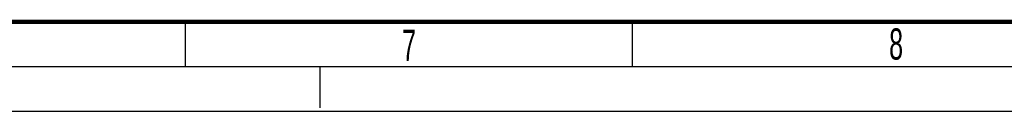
# Model space of a CAD drawing. Header units: millimetres. Extents: x 0 to 841, y 0 to 594.
# Tile 3 of 126: x 307 to 417, y 0 to 10. Entities that reach past the tile are written whole.
import ezdxf

# ---------------------------------------------------------------- set-up
doc = ezdxf.new("R2010")
doc.units = ezdxf.units.MM
doc.header["$LTSCALE"] = 46.255
doc.linetypes.add('DASHED', pattern=[0.2, 0.1, -0.1])
doc.layers.get('0').update_dxf_attribs({"linetype": 'CONTINUOUS'})
doc.styles.add('TEXTSTYLE_2', font='txt', dxfattribs={"width": 0.6})

msp = doc.modelspace()

# ---------------------------------------------------------------- linework, layer by layer
at = {"color": 7, "linetype": 'CONTINUOUS'}
for p, q in [((325.5, 5), (325.5, 10)), ((375.5, 5), (375.5, 10)), ((0, 0), (841, 0))]:
    msp.add_line(p, q, dxfattribs=at)
at = {"color": 2, "linetype": 'CONTINUOUS'}
msp.add_line((15, 5), (836, 5), dxfattribs=at)
at = {"color": 7, "linetype": 'DASHED'}
msp.add_line((340.5, 5), (340.5, 0), dxfattribs=at)
at = {"color": 7, "linetype": 'CONTINUOUS', "const_width": 0.5}
msp.add_lwpolyline([(20, 10), (831, 10)], dxfattribs=at)

# ---------------------------------------------------------------- texts
at = {"color": 5, "linetype": 'CONTINUOUS', "char_height": 3.5, "width": 2.1, "attachment_point": 1, "line_spacing_factor": 0.9, "style": 'TEXTSTYLE_2'}
for s, insert in [('7', (349.7116, 9.1246)), ('8', (404.2036, 9.2803))]:
    msp.add_mtext(s, dxfattribs=dict(at, insert=insert))

doc.saveas('drawing.dxf')
